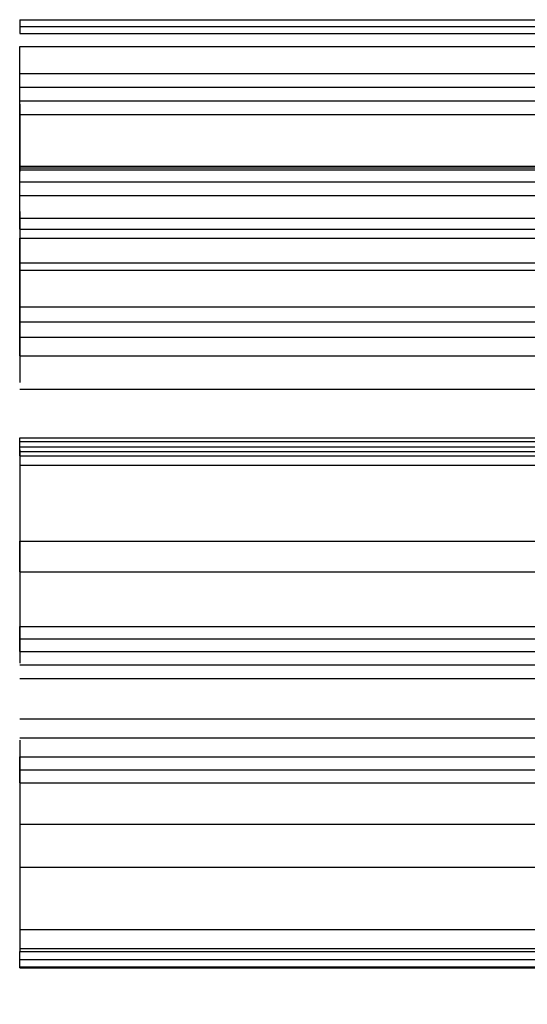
# Model space of a CAD drawing. Header units: millimetres. Extents: x -200 to 200, y -75 to 78.
# Tile 99 of 256: x -200 to -186, y 50 to 78. Entities that reach past the tile are written whole.
import ezdxf

# ---------------------------------------------------------------- set-up
doc = ezdxf.new("R2010")
doc.units = ezdxf.units.MM
doc.header["$MEASUREMENT"] = 0
doc.layers.add('LAYER 01', color=21, linetype='Continuous')

msp = doc.modelspace()

# ---------------------------------------------------------------- linework, layer by layer
at = {"layer": 'LAYER 01'}
for p, q in [((-200, 77.93, 128.404), (-200, 77.535, 127.625)), ((-200, 77.93, 128.404), (200, 77.93, 128.404)), ((-200, 77.732, 128.015), (200, 77.732, 128.015)), ((-200, 77.535, 127.625), (200, 77.535, 127.625)), ((-200, 71.948, 129.042), (-200, 77.16, 130.751)), ((-200, 77.16, 130.751), (200, 77.16, 130.751)), ((-200, 75.613, 133.491), (-200, 76.391, 133.097)), ((-200, 76.391, 133.097), (200, 76.391, 133.097)), ((-200, 76.002, 133.294), (200, 76.002, 133.294)), ((-200, 75.613, 133.491), (200, 75.613, 133.491)), ((-200, 75.515, 126.963), (-200, 73.593, 132.829)), ((-200, 75.222, 126.867), (200, 75.222, 126.867)), ((-200, 73.642, 136.683), (-200, 73.753, 135.817)), ((-200, 73.753, 135.817), (200, 73.753, 135.817)), ((-200, 73.698, 136.25), (200, 73.698, 136.25)), ((-200, 73.642, 136.683), (200, 73.642, 136.683)), ((-200, 73.299, 132.733), (200, 73.299, 132.733)), ((-200, 72.909, 126.109), (200, 72.909, 126.109)), ((-200, 72.453, 134.135), (-200, 67.57, 137.912)), ((-200, 72.264, 133.891), (200, 72.264, 133.891)), ((-200, 71.948, 129.042), (200, 71.948, 129.042)), ((-200, 68.333, 133.854), (-200, 71.689, 138.193)), ((-200, 71.689, 138.193), (200, 71.689, 138.193)), ((-200, 70.986, 131.975), (200, 70.986, 131.975)), ((-200, 70.775, 131.966), (200, 70.775, 131.966)), ((-200, 68.87, 139.593), (-200, 69.736, 139.704)), ((-200, 69.736, 139.704), (200, 69.736, 139.704)), ((-200, 69.303, 139.648), (200, 69.303, 139.648)), ((-200, 68.87, 139.593), (200, 68.87, 139.593)), ((-200, 68.333, 133.854), (200, 68.333, 133.854)), ((-200, 67.381, 137.667), (200, 67.381, 137.667)), ((-200, 65.481, 141.179), (-200, 65.992, 140.471)), ((-200, 65.992, 140.471), (200, 65.992, 140.471)), ((-200, 65.892, 135.742), (200, 65.892, 135.742)), ((-200, 65.737, 140.825), (200, 65.737, 140.825)), ((-200, 65.654, 138.373), (-200, 59.56, 139.357)), ((-200, 65.605, 138.068), (200, 65.605, 138.068)), ((-200, 65.481, 141.179), (200, 65.481, 141.179)), ((-200, 65.217, 135.665), (200, 65.217, 135.665)), ((-200, 62.17, 136.157), (-200, 63.044, 141.573)), ((-200, 63.044, 141.573), (200, 63.044, 141.573)), ((-200, 62.17, 136.157), (200, 62.17, 136.157)), ((-200, 59.899, 141.455), (-200, 60.606, 141.966)), ((-200, 60.606, 141.966), (200, 60.606, 141.966)), ((-200, 60.252, 141.711), (200, 60.252, 141.711)), ((-200, 59.899, 141.455), (200, 59.899, 141.455)), ((-200, 59.511, 139.052), (200, 59.511, 139.052)), ((-200, 59.123, 136.649), (200, 59.123, 136.649)), ((-200, 57.973, 136.364), (200, 57.973, 136.364)), ((-200, 57.429, 138.736), (200, 57.429, 138.736)), ((-200, 57.36, 139.037), (-200, 51.343, 137.658)), ((-200, 56.145, 141.573), (-200, 56.885, 141.109)), ((-200, 56.885, 141.109), (200, 56.885, 141.109)), ((-200, 56.515, 141.341), (200, 56.515, 141.341)), ((-200, 56.145, 141.573), (200, 56.145, 141.573)), ((-200, 54.965, 135.674), (-200, 53.739, 141.021)), ((-200, 54.965, 135.674), (200, 54.965, 135.674)), ((-200, 53.739, 141.021), (200, 53.739, 141.021)), ((-200, 51.956, 134.984), (200, 51.956, 134.984)), ((-200, 51.412, 137.357), (200, 51.412, 137.357)), ((-200, 50.868, 139.729), (-200, 51.332, 140.469)), ((-200, 51.332, 140.469), (200, 51.332, 140.469)), ((-200, 51.1, 140.099), (200, 51.1, 140.099)), ((-200, 50.895, 134.259), (200, 50.895, 134.259)), ((-200, 50.868, 139.729), (200, 50.868, 139.729))]:
    msp.add_line(p, q, dxfattribs=at)
at = {"layer": 'LAYER 01', "extrusion": (1, 0, 0)}
for points in [[(76.391, 133.097), (77.93, 128.404)], [(77.535, 127.625), (72.909, 126.109)], [(70.986, 131.975), (75.613, 133.491)], [(73.753, 135.817), (70.775, 131.966)], [(69.736, 139.704), (73.642, 136.683)], [(72.909, 126.109), (70.986, 131.975)], [(70.775, 131.966), (65.892, 135.742)], [(65.892, 135.742), (68.87, 139.593)], [(65.992, 140.471), (65.217, 135.665)], [(60.606, 141.966), (65.481, 141.179)], [(65.217, 135.665), (59.123, 136.649)], [(59.123, 136.649), (59.899, 141.455)], [(57.973, 136.364), (51.956, 134.984)], [(56.885, 141.109), (57.973, 136.364)], [(51.332, 140.469), (56.145, 141.573)], [(51.956, 134.984), (50.868, 139.729)], [(50.895, 134.259), (45.766, 130.823)], [(48.185, 138.303), (50.895, 134.259)]]:
    msp.add_lwpolyline(points, dxfattribs=at)

doc.saveas('drawing.dxf')
